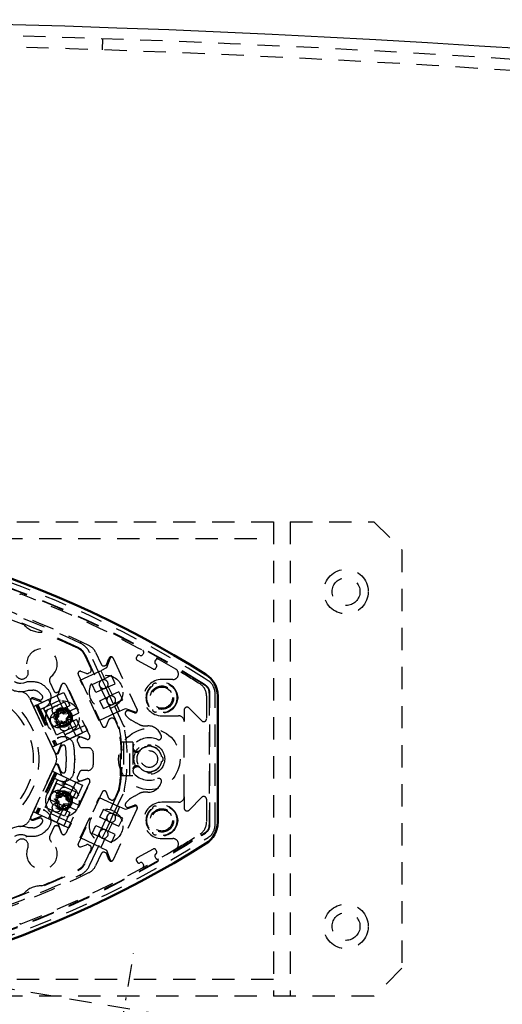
# Model space of a CAD drawing. Extents: x -12664 to -8584, y 4186 to 7036.
# Tile 19 of 35: x -10555 to -10469, y 6611 to 6788. Entities that reach past the tile are written whole.
import ezdxf

# ---------------------------------------------------------------- set-up
doc = ezdxf.new("R2010")
doc.units = 0
doc.header["$MEASUREMENT"] = 0
doc.linetypes.add('DASHDOT', pattern=[8.5, 4, -2, 0.5, -2])
doc.linetypes.add('HIDDEN', pattern=[7, 4, -3])
doc.layers.get('0').update_dxf_attribs({"linetype": 'CONTINUOUS'})
doc.layers.add('LE_ALL', color=7, linetype='CONTINUOUS', lineweight=50)
doc.layers.add('LE_HIDDEN', color=7, linetype='CONTINUOUS')
doc.layers.add('LE_MIDDLE', color=7, linetype='CONTINUOUS')

msp = doc.modelspace()

# ---------------------------------------------------------------- linework, layer by layer
msp.add_arc((-10621.54, 4442.52), 2345, 32.74999, 147.24999)
at = {"layer": 'LE_ALL'}
msp.add_lwpolyline([(-10721.43, 6639.87, 0.288392), (-10521.64, 6639.87, 0.257807), (-10519.54, 6643.68), (-10519.54, 6666.35, 0.257806), (-10521.64, 6670.16, 0.288392), (-10721.43, 6670.16, 0.257808), (-10723.54, 6666.35), (-10723.54, 6643.68, 0.257806), (-10721.43, 6639.87)], format="xyb", dxfattribs=at)
at = {"layer": 'LE_HIDDEN', "color": 1, "linetype": 'HIDDEN'}
for p, q in [((-10540.19, 6782.1), (-10540.12, 6784.1)), ((-10509.54, 6697.52), (-10509.54, 6612.52)), ((-10506.54, 6697.52), (-10506.54, 6612.52)), ((-10733.54, 6694.52), (-10509.54, 6694.52)), ((-10543.41, 6673.67), (-10542.23, 6671.15)), ((-10543.29, 6673.73), (-10540.77, 6668.32)), ((-10541.43, 6674.18), (-10540.42, 6671.99)), ((-10532.84, 6673.97), (-10532.96, 6673.76)), ((-10539.75, 6671.75), (-10539.64, 6671.8)), ((-10538.81, 6673.09), (-10539.45, 6671.34)), ((-10539.38, 6672.09), (-10539.02, 6673.06)), ((-10538.28, 6673.1), (-10538.29, 6673.11)), ((-10538.28, 6673.1), (-10533.97, 6663.85)), ((-10530.77, 6672.54), (-10530.65, 6672.76)), ((-10542.47, 6670.48), (-10542.68, 6670.39)), ((-10539.45, 6671.34), (-10540.5, 6670.85)), ((-10549.59, 6668.68), (-10548.92, 6667.24)), ((-10547.52, 6668.31), (-10548.12, 6666.67)), ((-10547.88, 6667.34), (-10547.52, 6668.31)), ((-10546.78, 6668.35), (-10542.47, 6659.1)), ((-10542.04, 6668.37), (-10539.82, 6669.4)), ((-10541.36, 6666.92), (-10542.04, 6668.37)), ((-10540.77, 6668.32), (-10540.58, 6667.92)), ((-10539.55, 6667.77), (-10540.22, 6669.21)), ((-10540.09, 6669.97), (-10539.82, 6669.4)), ((-10538.73, 6669.91), (-10539.82, 6669.4)), ((-10539.15, 6667.95), (-10537.92, 6668.52)), ((-10538.59, 6669.97), (-10538.73, 6669.91)), ((-10538.53, 6669.84), (-10538.59, 6669.97)), ((-10537.92, 6668.52), (-10538.53, 6669.84)), ((-10521.79, 6668.19), (-10522.53, 6668.65)), ((-10521.73, 6668.27), (-10522.47, 6668.74)), ((-10521.23, 6669.06), (-10521.97, 6669.53)), ((-10551.43, 6666.84), (-10551.03, 6666.44)), ((-10548.38, 6666.39), (-10547.13, 6666.97)), ((-10548.25, 6667), (-10548.14, 6667.05)), ((-10547.13, 6666.97), (-10546.04, 6664.61)), ((-10539.15, 6667.95), (-10541.36, 6666.92)), ((-10540.68, 6665.47), (-10538.47, 6666.5)), ((-10540.58, 6667.92), (-10539.41, 6665.42)), ((-10538.87, 6666.31), (-10539.55, 6667.77)), ((-10539.15, 6667.95), (-10538.47, 6666.5)), ((-10521.04, 6666.83), (-10521.04, 6643.2)), ((-10520, 6643.2), (-10520, 6666.83)), ((-10553.28, 6665.95), (-10553.04, 6665.45)), ((-10548.72, 6656.17), (-10553.04, 6665.45)), ((-10552.12, 6664.65), (-10551.76, 6664.81)), ((-10551.76, 6664.81), (-10548.38, 6657.56)), ((-10551.33, 6663.91), (-10545.9, 6666.44)), ((-10549.89, 6665.68), (-10549.21, 6664.23)), ((-10548.36, 6666.4), (-10548.38, 6666.39)), ((-10548.36, 6666.4), (-10547.27, 6664.05)), ((-10540.03, 6664.06), (-10540.68, 6665.47)), ((-10537.8, 6665.05), (-10539.95, 6664.05)), ((-10539.41, 6665.42), (-10539.23, 6665.02)), ((-10539.23, 6665.02), (-10537.17, 6660.61)), ((-10538.2, 6664.87), (-10538.87, 6666.31)), ((-10537.8, 6665.05), (-10537, 6665.42)), ((-10537.8, 6665.05), (-10537.63, 6664.7)), ((-10537, 6665.42), (-10536.56, 6665.62)), ((-10536.56, 6665.62), (-10536.73, 6665.97)), ((-10521.54, 6666.35), (-10521.54, 6662.22)), ((-10552.57, 6664.43), (-10549.19, 6657.18)), ((-10552.12, 6664.65), (-10548.74, 6657.39)), ((-10551.96, 6664.72), (-10548.58, 6657.47)), ((-10550.8, 6664.18), (-10548.25, 6658.7)), ((-10550.45, 6663.66), (-10548.72, 6664.46)), ((-10549.77, 6662.21), (-10550.45, 6663.66)), ((-10548.05, 6663.01), (-10549.77, 6662.21)), ((-10548.75, 6663.35), (-10546.04, 6664.61)), ((-10547.98, 6662.65), (-10548.08, 6663.32)), ((-10546.33, 6663.82), (-10548.05, 6663.01)), ((-10547.66, 6663.54), (-10547.16, 6663.09)), ((-10547.49, 6663.74), (-10547.15, 6663.44)), ((-10547.16, 6663.09), (-10547.07, 6663.37)), ((-10547.16, 6663.09), (-10546.49, 6663.19)), ((-10547.15, 6663.44), (-10547.07, 6663.37)), ((-10547.07, 6663.37), (-10546.97, 6663.38)), ((-10546.52, 6663.39), (-10544.84, 6664.18)), ((-10540.01, 6664.02), (-10540.03, 6664.06)), ((-10539.95, 6664.05), (-10540.01, 6664.02)), ((-10534.47, 6663.31), (-10535.45, 6663.66)), ((-10533.97, 6663.84), (-10533.97, 6663.85)), ((-10548.63, 6662.31), (-10548.33, 6662.65)), ((-10548.54, 6662.78), (-10547.86, 6661.33)), ((-10548.43, 6662.14), (-10547.98, 6662.65)), ((-10548.33, 6662.65), (-10548.26, 6662.73)), ((-10548.26, 6662.73), (-10548.27, 6662.83)), ((-10547.98, 6662.65), (-10548.26, 6662.73)), ((-10547.54, 6661.82), (-10548.21, 6661.73)), ((-10547.54, 6661.82), (-10547.62, 6661.54)), ((-10544.85, 6662.08), (-10547.57, 6660.81)), ((-10547.03, 6661.37), (-10547.54, 6661.82)), ((-10547.2, 6661.18), (-10547.54, 6661.48)), ((-10546.71, 6662.27), (-10546.62, 6661.6)), ((-10546.37, 6662.26), (-10546.44, 6662.18)), ((-10546.44, 6662.18), (-10546.42, 6662.08)), ((-10546.42, 6662.08), (-10546.36, 6661.63)), ((-10546.07, 6662.6), (-10546.37, 6662.26)), ((-10546.08, 6661.49), (-10544.98, 6659.15)), ((-10545.65, 6662.37), (-10544.97, 6660.92)), ((-10544.85, 6662.08), (-10543.75, 6659.72)), ((-10538, 6662.08), (-10537.29, 6660.55)), ((-10535.98, 6662.84), (-10535.38, 6662.24)), ((-10525.54, 6648.27), (-10525.54, 6661.77)), ((-10543.36, 6661.01), (-10548.8, 6658.47)), ((-10547.19, 6659.88), (-10546.51, 6658.43)), ((-10545, 6659.14), (-10543.75, 6659.72)), ((-10532.63, 6660.97), (-10532.04, 6660.97)), ((-10548.38, 6657.56), (-10545, 6659.14)), ((-10544.98, 6659.15), (-10545, 6659.14)), ((-10544.69, 6658.18), (-10544.3, 6657.35)), ((-10544.62, 6659.16), (-10542.97, 6658.56)), ((-10544.33, 6658.9), (-10544.45, 6658.84)), ((-10542.97, 6658.56), (-10543.95, 6658.91)), ((-10536.97, 6652.02), (-10536.97, 6658.02)), ((-10536.4, 6658.02), (-10536.97, 6658.02)), ((-10536.4, 6658.02), (-10536.4, 6652.02)), ((-10534.92, 6658.02), (-10536.4, 6658.02)), ((-10535.27, 6652.02), (-10535.27, 6658.02)), ((-10534.72, 6658.02), (-10534.92, 6658.02)), ((-10534.72, 6658.02), (-10534.72, 6652.02)), ((-10548.74, 6657.39), (-10548.38, 6657.56)), ((-10548.72, 6656.17), (-10548.58, 6655.86)), ((-10547.39, 6657.47), (-10547.38, 6657.47)), ((-10543.85, 6657.06), (-10542.84, 6657.06)), ((-10541.84, 6656.06), (-10541.84, 6653.97)), ((-10534.22, 6656.27), (-10533.91, 6656.27)), ((-10548.58, 6654.17), (-10548.72, 6653.86)), ((-10545.16, 6655.02), (-10545.01, 6655.02)), ((-10553.04, 6644.59), (-10548.72, 6653.86)), ((-10549.19, 6652.85), (-10552.57, 6645.6)), ((-10548.74, 6652.64), (-10552.12, 6645.39)), ((-10548.58, 6652.57), (-10551.96, 6645.31)), ((-10548.38, 6652.47), (-10551.76, 6645.22)), ((-10548.74, 6652.64), (-10548.38, 6652.47)), ((-10547.38, 6652.56), (-10547.39, 6652.57)), ((-10544.3, 6652.68), (-10544.69, 6651.85)), ((-10542.84, 6652.97), (-10543.85, 6652.97)), ((-10533.91, 6653.77), (-10534.22, 6653.77)), ((-10548.25, 6651.33), (-10550.8, 6645.86)), ((-10549.09, 6649.27), (-10548.42, 6650.72)), ((-10548.8, 6651.56), (-10543.36, 6649.03)), ((-10548.42, 6650.72), (-10546.7, 6649.92)), ((-10546.51, 6651.6), (-10547.19, 6650.15)), ((-10542.47, 6650.93), (-10546.78, 6641.69)), ((-10544.98, 6650.89), (-10546.08, 6648.55)), ((-10544.98, 6650.89), (-10545, 6650.89)), ((-10542.97, 6651.48), (-10544.62, 6650.88)), ((-10544.45, 6651.19), (-10544.33, 6651.14)), ((-10543.95, 6651.12), (-10542.97, 6651.48)), ((-10536.4, 6652.02), (-10536.97, 6652.02)), ((-10534.92, 6652.02), (-10536.4, 6652.02)), ((-10534.72, 6652.02), (-10534.92, 6652.02)), ((-10547.37, 6648.47), (-10549.09, 6649.27)), ((-10547.57, 6649.23), (-10544.85, 6647.96)), ((-10546.7, 6649.92), (-10544.97, 6649.12)), ((-10544.97, 6649.12), (-10545.65, 6647.67)), ((-10537.17, 6649.43), (-10539.23, 6645.01)), ((-10537.29, 6649.48), (-10538, 6647.95)), ((-10532.04, 6649.07), (-10532.63, 6649.07)), ((-10550.45, 6646.37), (-10549.77, 6647.82)), ((-10549.77, 6647.82), (-10548.05, 6647.02)), ((-10547.86, 6648.7), (-10548.54, 6647.25)), ((-10547.95, 6647.32), (-10548.46, 6647.77)), ((-10548.22, 6647.2), (-10548.3, 6647.27)), ((-10548.29, 6648.2), (-10547.61, 6648.18)), ((-10548.28, 6648.46), (-10547.83, 6648.45)), ((-10548.24, 6646.65), (-10548.23, 6647.1)), ((-10548.23, 6647.1), (-10548.22, 6647.2)), ((-10547.83, 6648.45), (-10547.72, 6648.45)), ((-10547.72, 6648.45), (-10547.66, 6648.53)), ((-10547.61, 6648.18), (-10547.72, 6648.45)), ((-10547.61, 6648.18), (-10547.16, 6648.69)), ((-10545.65, 6647.67), (-10547.37, 6648.47)), ((-10546.72, 6648.52), (-10546.74, 6647.84)), ((-10546.74, 6647.84), (-10546.47, 6647.95)), ((-10546.74, 6647.84), (-10546.23, 6647.39)), ((-10546.46, 6648.51), (-10546.47, 6648.06)), ((-10546.47, 6648.06), (-10546.47, 6647.95)), ((-10546.47, 6647.95), (-10546.4, 6647.88)), ((-10546.1, 6647.55), (-10544.42, 6646.76)), ((-10535.38, 6647.79), (-10535.98, 6647.19)), ((-10521.54, 6647.81), (-10521.54, 6643.68)), ((-10552.12, 6645.39), (-10551.76, 6645.22)), ((-10545.9, 6643.59), (-10551.33, 6646.13)), ((-10549.21, 6645.8), (-10549.89, 6644.35)), ((-10546.04, 6645.42), (-10548.75, 6646.69)), ((-10547.27, 6645.98), (-10548.36, 6643.64)), ((-10548.05, 6647.02), (-10546.33, 6646.22)), ((-10547.09, 6646.97), (-10547.54, 6646.46)), ((-10547.04, 6646.63), (-10547.34, 6646.29)), ((-10546.04, 6645.42), (-10547.13, 6643.06)), ((-10546.41, 6646.95), (-10547.09, 6646.97)), ((-10547.09, 6646.97), (-10546.97, 6646.7)), ((-10546.97, 6646.7), (-10547.04, 6646.63)), ((-10546.33, 6646.22), (-10547, 6644.77)), ((-10546.87, 6646.7), (-10546.97, 6646.7)), ((-10546.42, 6646.69), (-10546.87, 6646.7)), ((-10540.68, 6644.57), (-10540.03, 6645.98)), ((-10540.03, 6645.98), (-10540.01, 6646.02)), ((-10540.01, 6646.02), (-10539.95, 6645.99)), ((-10539.95, 6645.99), (-10537.8, 6644.98)), ((-10533.97, 6646.18), (-10538.28, 6636.94)), ((-10537.63, 6645.33), (-10537.8, 6644.98)), ((-10537.12, 6646.43), (-10537.63, 6645.33)), ((-10536.07, 6645.95), (-10537.12, 6646.43)), ((-10534.32, 6646.58), (-10536.07, 6645.95)), ((-10535.45, 6646.37), (-10534.47, 6646.73)), ((-10533.97, 6646.18), (-10533.97, 6646.2)), ((-10553.04, 6644.59), (-10553.28, 6644.08)), ((-10551.76, 6645.22), (-10548.38, 6643.64)), ((-10551.03, 6643.59), (-10551.43, 6643.19)), ((-10548.36, 6643.64), (-10548.38, 6643.64)), ((-10548.38, 6643.64), (-10547.13, 6643.06)), ((-10538.47, 6643.53), (-10540.68, 6644.57)), ((-10539.41, 6644.62), (-10540.58, 6642.11)), ((-10539.55, 6642.27), (-10538.87, 6643.73)), ((-10539.23, 6645.01), (-10539.41, 6644.62)), ((-10538.87, 6643.73), (-10538.2, 6645.17)), ((-10537, 6644.61), (-10537.8, 6644.98)), ((-10548.92, 6642.79), (-10549.59, 6641.36)), ((-10548.14, 6642.98), (-10548.25, 6643.03)), ((-10548.12, 6643.36), (-10547.52, 6641.72)), ((-10547.52, 6641.72), (-10547.88, 6642.7)), ((-10542.04, 6641.67), (-10541.36, 6643.12)), ((-10541.36, 6643.12), (-10539.15, 6642.08)), ((-10540.58, 6642.11), (-10540.77, 6641.72)), ((-10540.22, 6640.83), (-10539.55, 6642.27)), ((-10538.47, 6643.53), (-10539.15, 6642.08)), ((-10522.53, 6641.38), (-10521.79, 6641.85)), ((-10540.5, 6639.18), (-10544.16, 6640.89)), ((-10540.77, 6641.72), (-10543.29, 6636.3)), ((-10539.82, 6640.63), (-10542.04, 6641.67)), ((-10540.09, 6640.07), (-10540.5, 6639.18)), ((-10539.82, 6640.63), (-10540.09, 6640.07)), ((-10539.82, 6640.63), (-10538.73, 6640.13)), ((-10521.97, 6640.51), (-10521.23, 6640.97)), ((-10542.23, 6638.89), (-10543.41, 6636.36)), ((-10542.68, 6639.65), (-10542.47, 6639.55)), ((-10539.64, 6638.23), (-10539.75, 6638.28)), ((-10540.42, 6638.04), (-10541.43, 6635.86)), ((-10539.02, 6636.97), (-10539.38, 6637.95)), ((-10538.29, 6636.92), (-10538.28, 6636.94)), ((-10530.65, 6637.27), (-10530.77, 6637.49)), ((-10544.55, 6635.04), (-10544.55, 6635.04)), ((-10532.96, 6636.28), (-10532.84, 6636.06)), ((-10509.54, 6615.52), (-10733.54, 6615.52))]:
    msp.add_line(p, q, dxfattribs=at)
for points in [[(-10491.54, 6612.52), (-10751.54, 6612.52), (-10756.54, 6617.52), (-10756.54, 6692.52), (-10751.54, 6697.52), (-10491.54, 6697.52), (-10486.54, 6692.52), (-10486.54, 6617.52), (-10491.54, 6612.52)], [(-10544.12, 6675.92), (-10544.13, 6675.89), (-10544.14, 6675.87), (-10544.16, 6675.85), (-10544.17, 6675.82), (-10544.17, 6675.81), (-10544.18, 6675.8), (-10544.18, 6675.79), (-10544.18, 6675.78)], [(-10542.37, 6674.16), (-10542.39, 6674.15), (-10542.42, 6674.14), (-10542.44, 6674.13), (-10542.46, 6674.12), (-10542.48, 6674.11), (-10542.49, 6674.1), (-10542.5, 6674.1), (-10542.5, 6674.1)], [(-10537.63, 6664.7), (-10537.12, 6663.6), (-10540.78, 6661.89), (-10544.16, 6669.14), (-10540.5, 6670.85), (-10540.09, 6669.97)], [(-10554.82, 6668.6), (-10554.27, 6668.66), (-10553.76, 6668.86)], [(-10531.21, 6668.26), (-10531.22, 6668.24), (-10531.24, 6668.11)], [(-10530.5, 6668.54), (-10530.62, 6668.58), (-10530.65, 6668.59)], [(-10552.69, 6665.83), (-10550.94, 6665.19), (-10546.23, 6667.39), (-10542.85, 6660.14), (-10547.56, 6657.94), (-10548.2, 6656.19)], [(-10536.73, 6665.97), (-10537.24, 6667.07), (-10538.47, 6666.5)], [(-10548.72, 6664.46), (-10547, 6665.27), (-10546.33, 6663.82)], [(-10526.76, 6666.34), (-10526.77, 6666.36), (-10526.87, 6666.44)], [(-10526.87, 6665.59), (-10526.77, 6665.67), (-10526.76, 6665.69)], [(-10552.57, 6664.43), (-10552.57, 6664.44), (-10552.54, 6664.45), (-10552.51, 6664.46), (-10552.46, 6664.49), (-10552.39, 6664.52), (-10552.31, 6664.55), (-10552.22, 6664.6), (-10552.12, 6664.65)], [(-10548.27, 6662.83), (-10548.34, 6663.28), (-10548.33, 6663.45), (-10548.27, 6663.61)], [(-10546.97, 6663.38), (-10546.52, 6663.45), (-10546.35, 6663.44), (-10546.19, 6663.37)], [(-10537.12, 6663.6), (-10536.07, 6664.09), (-10534.32, 6663.45)], [(-10531.24, 6663.92), (-10531.22, 6663.79), (-10531.21, 6663.77)], [(-10530.65, 6663.45), (-10530.62, 6663.45), (-10530.5, 6663.5)], [(-10549.09, 6660.76), (-10547.37, 6661.56), (-10545.65, 6662.37)], [(-10547.72, 6661.53), (-10548.17, 6661.47), (-10548.34, 6661.48), (-10548.49, 6661.54)], [(-10547.54, 6661.48), (-10547.62, 6661.54), (-10547.72, 6661.53)], [(-10546.26, 6662.77), (-10546.71, 6662.27), (-10546.44, 6662.18)], [(-10538.89, 6662.22), (-10538.75, 6662.29), (-10538.67, 6662.33)], [(-10544.97, 6660.92), (-10546.7, 6660.11), (-10548.42, 6659.31), (-10549.09, 6660.76)], [(-10536.16, 6660.85), (-10536.16, 6660.85), (-10536.19, 6660.84), (-10536.24, 6660.83), (-10536.27, 6660.81), (-10536.3, 6660.81), (-10536.3, 6660.8)], [(-10548.07, 6658.81), (-10548.07, 6658.81), (-10548.07, 6658.82), (-10548.08, 6658.83), (-10548.09, 6658.85), (-10548.1, 6658.87), (-10548.11, 6658.89), (-10548.12, 6658.92), (-10548.13, 6658.94)], [(-10549.19, 6657.18), (-10549.18, 6657.19), (-10549.16, 6657.2), (-10549.13, 6657.21), (-10549.07, 6657.24), (-10549.01, 6657.27), (-10548.93, 6657.3), (-10548.84, 6657.35), (-10548.74, 6657.39)], [(-10548.2, 6653.84), (-10547.56, 6652.09), (-10542.85, 6649.89), (-10546.23, 6642.64), (-10550.94, 6644.84), (-10552.69, 6644.2)], [(-10549.19, 6652.85), (-10549.18, 6652.85), (-10549.16, 6652.84), (-10549.13, 6652.82), (-10549.07, 6652.8), (-10549.01, 6652.77), (-10548.93, 6652.73), (-10548.84, 6652.69), (-10548.74, 6652.64)], [(-10545.31, 6652.68), (-10545.31, 6652.68), (-10545.3, 6652.68), (-10545.28, 6652.67), (-10545.27, 6652.67), (-10545.24, 6652.67), (-10545.22, 6652.67), (-10545.19, 6652.66), (-10545.16, 6652.66)], [(-10548.07, 6651.23), (-10548.07, 6651.22), (-10548.07, 6651.22), (-10548.08, 6651.2), (-10548.09, 6651.19), (-10548.1, 6651.17), (-10548.11, 6651.14), (-10548.12, 6651.12), (-10548.13, 6651.09)], [(-10545, 6650.89), (-10543.75, 6650.31), (-10544.85, 6647.96)], [(-10547.66, 6648.53), (-10547.35, 6648.86), (-10547.22, 6648.97), (-10547.06, 6649.02)], [(-10536.16, 6649.18), (-10536.16, 6649.18), (-10536.19, 6649.19), (-10536.24, 6649.21), (-10536.27, 6649.22), (-10536.3, 6649.23), (-10536.3, 6649.23)], [(-10548.3, 6647.27), (-10548.63, 6647.57), (-10548.74, 6647.71), (-10548.79, 6647.86)], [(-10547.97, 6646.64), (-10547.95, 6647.32), (-10548.22, 6647.2)], [(-10546.4, 6647.88), (-10546.06, 6647.58), (-10545.96, 6647.44), (-10545.9, 6647.28)], [(-10544.16, 6640.89), (-10540.78, 6648.14), (-10537.12, 6646.43)], [(-10538.67, 6647.71), (-10538.75, 6647.74), (-10538.89, 6647.82)], [(-10552.57, 6645.6), (-10552.57, 6645.6), (-10552.54, 6645.59), (-10552.51, 6645.57), (-10552.46, 6645.55), (-10552.39, 6645.52), (-10552.31, 6645.48), (-10552.22, 6645.44), (-10552.12, 6645.39)], [(-10547, 6644.77), (-10548.72, 6645.57), (-10550.45, 6646.37)], [(-10531.21, 6646.26), (-10531.22, 6646.24), (-10531.24, 6646.11)], [(-10530.5, 6646.54), (-10530.62, 6646.58), (-10530.65, 6646.59)], [(-10538.47, 6643.53), (-10537.24, 6642.96), (-10536.73, 6644.06)], [(-10536.73, 6644.06), (-10536.56, 6644.41), (-10537, 6644.61)], [(-10526.76, 6644.34), (-10526.77, 6644.36), (-10526.87, 6644.44)], [(-10526.87, 6643.59), (-10526.77, 6643.67), (-10526.76, 6643.69)], [(-10538.53, 6640.19), (-10537.92, 6641.51), (-10539.15, 6642.08)], [(-10531.24, 6641.92), (-10531.22, 6641.79), (-10531.21, 6641.77)], [(-10538.73, 6640.13), (-10538.59, 6640.06), (-10538.53, 6640.19)], [(-10530.65, 6641.45), (-10530.62, 6641.45), (-10530.5, 6641.5)], [(-10540.5, 6639.18), (-10539.45, 6638.69), (-10538.81, 6636.94)], [(-10544.12, 6634.11), (-10544.13, 6634.14), (-10544.14, 6634.17), (-10544.16, 6634.19), (-10544.17, 6634.21), (-10544.17, 6634.23), (-10544.18, 6634.24), (-10544.18, 6634.25), (-10544.18, 6634.25)], [(-9977.7, 6464.49), (-9969.2, 6515.09), (-10560.91, 6614.48), (-10569.41, 6563.88)]]:
    msp.add_lwpolyline(points, dxfattribs=at)
for points in [[(-10541.43, 6674.18, 0.173187), (-10542.62, 6675.37, 0.053212), (-10579.01, 6688.33, 0.351559), (-10579.57, 6688.07)], [(-10540.22, 6669.21), (-10542.5, 6674.1, 0.175442), (-10544.18, 6675.78, 0.04931), (-10577.87, 6687.75)], [(-10563.84, 6673.93, 0.268832), (-10561.94, 6670.62), (-10556.72, 6667.61, 0.22718), (-10553.44, 6667.36), (-10552.67, 6667.36)], [(-10533.47, 6673.61, 0.414214), (-10533.98, 6673.46), (-10534.1, 6673.24, 0.414214), (-10533.95, 6672.73), (-10531.11, 6671.16, 0.414214), (-10530.6, 6671.31), (-10530.48, 6671.52, 0.414214), (-10530.62, 6672.03)], [(-10543.06, 6670.37), (-10544.04, 6670.73, 0.668179), (-10544.54, 6670.18), (-10540.23, 6660.94, 0.668179), (-10539.49, 6660.97), (-10539.13, 6661.94)], [(-10550.8, 6664.18, 0.564848), (-10549.97, 6667.5), (-10550.37, 6667.9, 0.198912), (-10552.67, 6668.86), (-10553.76, 6668.86)], [(-10540.31, 6669.17, 1), (-10539.64, 6667.72, 1), (-10540.31, 6669.17)], [(-10527.57, 6669.27), (-10529.54, 6669.27, 1), (-10529.54, 6662.77), (-10526.54, 6662.77)], [(-10722.14, 6643.2, 0.257807), (-10721.35, 6641.76), (-10720.56, 6641.26, 0.288476), (-10522.47, 6641.29), (-10521.73, 6641.76, 0.257723), (-10520.93, 6643.2), (-10520.93, 6666.83)], [(-10551.76, 6664.81), (-10548.38, 6666.39, 0.198912), (-10548.12, 6666.67)], [(-10551.56, 6665.62), (-10552.54, 6665.98, 0.668179), (-10553.04, 6665.43), (-10548.73, 6656.19, 0.668178), (-10547.99, 6656.22), (-10547.63, 6657.19)], [(-10538.29, 6664.82, 1), (-10538.96, 6666.27, 1), (-10538.29, 6664.82)], [(-10538.2, 6645.17), (-10536.3, 6649.23, 0.094659), (-10536.3, 6660.8), (-10538.2, 6664.87)], [(-10545.76, 6662.65, 0.160263), (-10546.18, 6663.55, 6.239737), (-10545.76, 6662.65)], [(-10546.52, 6663.39, 4.791288), (-10546.1, 6662.49), (-10544.42, 6663.27)], [(-10522.39, 6661.87), (-10524.68, 6664.16, 0.668179), (-10525.54, 6663.81), (-10525.54, 6661.77)], [(-10530.3, 6658.51, 0.623223), (-10529.62, 6659.1, 0.341112), (-10532.04, 6660.97)], [(-10548.06, 6651.22, 0.51956), (-10545.31, 6652.68, 0.031518), (-10545.16, 6655.02, 0.031521), (-10545.31, 6657.36, 0.519515), (-10548.06, 6658.81)], [(-10547.63, 6652.84), (-10547.99, 6653.82, 0.668179), (-10548.73, 6653.85), (-10553.04, 6644.6, 0.668178), (-10552.54, 6644.06), (-10551.56, 6644.41)], [(-10548.38, 6652.47), (-10545, 6650.89, 0.198912), (-10544.62, 6650.88)], [(-10532.04, 6649.07, 0.341112), (-10529.62, 6650.93, 0.623223), (-10530.3, 6651.52)], [(-10546.18, 6646.48, 0.160263), (-10545.76, 6647.39, 6.239737), (-10546.18, 6646.48)], [(-10539.13, 6648.09), (-10539.49, 6649.07, 0.668179), (-10540.23, 6649.1), (-10544.54, 6639.85, 0.668179), (-10544.04, 6639.31), (-10543.06, 6639.66)], [(-10546.1, 6647.55, 4.791288), (-10546.52, 6646.64), (-10544.84, 6645.86)], [(-10526.54, 6647.27), (-10529.54, 6647.27, 1), (-10529.54, 6640.77), (-10527.57, 6640.77)], [(-10525.54, 6648.27), (-10525.54, 6646.22, 0.668179), (-10524.68, 6645.87), (-10522.39, 6648.16)], [(-10553.76, 6641.18), (-10552.67, 6641.18, 0.198913), (-10550.37, 6642.13), (-10549.97, 6642.53, 0.564848), (-10550.8, 6645.86)], [(-10538.29, 6645.21, 1), (-10538.96, 6643.76, 1), (-10538.29, 6645.21)], [(-10552.67, 6642.68), (-10553.44, 6642.68, 0.22718), (-10556.72, 6642.43), (-10561.94, 6639.41, 0.268832), (-10563.84, 6636.11)], [(-10539.64, 6642.31, 1), (-10540.31, 6640.86, 1), (-10539.64, 6642.31)], [(-10577.87, 6622.29, 0.04931), (-10544.18, 6634.25, 0.175442), (-10542.5, 6635.94), (-10540.22, 6640.83)], [(-10530.62, 6638, 0.414214), (-10530.48, 6638.51), (-10530.6, 6638.73, 0.414214), (-10531.11, 6638.87), (-10533.95, 6637.3, 0.414214), (-10534.1, 6636.79), (-10533.98, 6636.57, 0.414214), (-10533.47, 6636.42)], [(-10579.57, 6621.97, 0.351559), (-10579.01, 6621.7, 0.053212), (-10542.62, 6634.66, 0.173187), (-10541.43, 6635.86)]]:
    msp.add_lwpolyline(points, format="xyb", dxfattribs=at)
for centre, radius in [((-10496.54, 6685.02), 4), ((-10496.54, 6685.02), 2.5), ((-10539.54, 6667.02), 3), ((-10529.54, 6666.02), 2.8), ((-10529.54, 6666.02), 2.7), ((-10529.54, 6666.02), 2.1), ((-10529.54, 6666.02), 1.9), ((-10547.35, 6662.46), 3), ((-10548.39, 6663.74), 0.8), ((-10547.35, 6662.46), 1.75), ((-10547.35, 6662.46), 1.5), ((-10547.03, 6660.84), 0.8), ((-10531.79, 6655.02), 5.5), ((-10531.79, 6655.02), 2.75), ((-10531.79, 6655.02), 1.5), ((-10547.35, 6647.58), 3), ((-10547.35, 6647.58), 1.75), ((-10547.35, 6647.58), 1.5), ((-10547.03, 6649.2), 0.8), ((-10548.39, 6646.3), 0.8), ((-10539.54, 6643.02), 3), ((-10529.54, 6644.02), 2.8), ((-10529.54, 6644.02), 2.7), ((-10529.54, 6644.02), 2.1), ((-10529.54, 6644.02), 1.9), ((-10496.54, 6625.02), 4), ((-10496.54, 6625.02), 2.5)]:
    msp.add_circle(centre, radius, dxfattribs=at)
for centre, radius, start, end in [((-10621.54, 4442.52), 2343, 32.79889, 89.95109), ((-10621.54, 4442.52), 2341, 71.96894, 88.95104), ((-10621.54, 6511.37), 186.88, 57.8078, 122.1741), ((-10621.54, 6511.37), 185.95, 57.8078, 122.1741), ((-10621.54, 6511.37), 185.85, 57.8078, 122.1741), ((-10621.54, 6511.37), 180.7, 68.1372, 75.7556), ((-10621.54, 6511.37), 180.83, 64.8035, 75.7555), ((-10554.84, 6684.36), 0.2, 68.9144, 158.9762), ((-10621.54, 6511.37), 185.6, 59.4005, 68.9144), ((-10551.28, 6681.75), 4, -137.9811, -86.8396), ((-10621.54, 6511.38), 180.69, 64.8035, 67.0423), ((-10551.04, 6672.02), 2.75, -51.0442, -157.1499), ((-10545.67, 6672.62), 2.5, 25, 64.8035), ((-10545.67, 6672.62), 2.63, 25, 64.8039), ((-10533.28, 6673.94), 0.375, -119, -29), ((-10533.16, 6674.16), 0.375, -29, 61), ((-10539.96, 6672.2), 0.5, -155, -65), ((-10539.85, 6672.26), 0.5, -65, -20), ((-10538.65, 6672.93), 0.4, 25, 160), ((-10538.55, 6672.99), 0.283, 25, 160), ((-10530.44, 6672.36), 0.375, 151, -119), ((-10530.32, 6672.58), 0.375, 61, 151), ((-10554.63, 6670.5), 1.15, -157.1498, 22.8501), ((-10542.89, 6670.84), 0.5, -110, -65), ((-10542.68, 6670.94), 0.5, -65, 25), ((-10527.57, 6670.27), 1, -90, 59.4005), ((-10621.54, 6511.37), 185.6, 57.8258, 59.4005), ((-10554.82, 6670.9), 2.3, -120, -90), ((-10548.68, 6669.1), 1, 128.9558, -155), ((-10547.15, 6668.18), 0.4, 25, 160), ((-10530.74, 6668.1), 0.5, 79.6851, 160.3149), ((-10524.04, 6666.35), 2.5, 0, 57.8258), ((-10522.64, 6666.83), 1.7, 0, 57.8078), ((-10522.64, 6666.83), 2.63, 0, 57.8078), ((-10564.54, 6655.02), 13, -70, 70), ((-10555.09, 6665.1), 2, 25, 87.2826), ((-10552.67, 6665.6), 1.76, 45, 90), ((-10548.46, 6667.45), 0.5, -155, -65.0002), ((-10548.35, 6667.51), 0.5, -65.0002, -20), ((-10522.64, 6666.83), 1.6, 0, 57.8078), ((-10564.54, 6655.02), 12, -70, 70), ((-10552.79, 6665.57), 0.283, 70, -155), ((-10551.39, 6666.09), 0.5, -110, 45.0001), ((-10527.14, 6666.02), 0.5, -40.3149, 40.3149), ((-10548.54, 6669.27), 5.57, -113.9054, -111.6101), ((-10548.16, 6662.08), 1.4, 114.9999, -64.9999), ((-10547.83, 6663.35), 0.25, 48.2798, -171.7202), ((-10547.81, 6663.36), 0.496, 49.1741, 90.4514), ((-10546.45, 6662.94), 0.25, -41.7202, 98.2798), ((-10546.41, 6662.91), 0.457, -42.6291, 9.961), ((-10535.62, 6663.19), 0.5, 70, -135), ((-10534.34, 6663.68), 0.4, -110, 25), ((-10534.22, 6663.72), 0.283, -110, 25), ((-10530.74, 6663.94), 0.5, -160.3149, -79.6851), ((-10548.26, 6661.99), 0.487, 139.0196, 179.9766), ((-10548.24, 6661.97), 0.25, 138.2798, -81.7202), ((-10546.87, 6661.57), 0.515, -130.4061, 6.9655), ((-10546.86, 6661.56), 0.25, -131.7202, 8.2798), ((-10538.66, 6661.77), 0.5, 117.0302, 160), ((-10538.46, 6661.87), 0.5, 25, 115), ((-10534.67, 6662.95), 1, -135, -119.187), ((-10447.04, 6819.83), 180.7, -119.187, -118.6203), ((-10532.63, 6662.97), 2, -118.6203, -90), ((-10526.54, 6661.77), 1, 0, 90), ((-10522.04, 6662.22), 0.5, -135, 0), ((-10537.74, 6660.34), 0.5, 10.4549, 25), ((-10547.07, 6657.39), 10.39, 16.1205, 18.9797), ((-10566.6, 6655.02), 29.84, 0, 10.4549), ((-10537.74, 6660.34), 0.63, 10.4545, 25), ((-10566.6, 6655.02), 29.97, -10.4549, 10.455), ((-10542.95, 6657.17), 5.51, 161.5567, 163.8733), ((-10547.16, 6657.02), 2, 117.0303, 122.7521), ((-10544.79, 6658.69), 0.5, 70, 115), ((-10544.24, 6658.39), 0.5, 114.9999, -155), ((-10544.12, 6658.44), 0.5, 70, 114.9999), ((-10542.84, 6658.93), 0.4, -110, 25), ((-10531.79, 6655.02), 3.8, 66.9312, 135.7649), ((-10548.46, 6656.29), 0.283, -155, -20), ((-10547.16, 6657.02), 0.5, 117.0303, 160), ((-10547.19, 6657.12), 0.4, 7.2119, 117.0302), ((-10563.78, 6655.02), 17.12, 0.0005, 7.2222), ((-10543.85, 6657.56), 0.5, -155, -90), ((-10542.84, 6656.06), 1, 0, 90), ((-10533.97, 6657.14), 0.75, 135.7649, -104.0179), ((-10534.22, 6656.77), 0.5, -179.9986, -92.8668), ((-10534.22, 6656.77), 0.5, -92.866, -91.6175), ((-10534.22, 6656.77), 0.5, -91.6175, -90), ((-10533.97, 6657.14), 0.75, -104.0179, -44.2351), ((-10531.79, 6655.02), 2.25, 101.7159, -101.7159), ((-10533.91, 6656.77), 0.5, -90, -39.5212), ((-10531.79, 6655.02), 2.3, -135.7649, 135.7649), ((-10531.79, 6657.02), 0.5, 23.9693, 156.0307), ((-10531.79, 6655.02), 2.25, 11.7159, 78.2841), ((-10550.39, 6655.02), 2, -25, 25), ((-10563.78, 6655.02), 17.12, -7.2222, -0.0005), ((-10566.6, 6655.02), 29.84, -10.4549, 0), ((-10531.79, 6655.02), 2.25, -78.2841, -11.7159), ((-10529.79, 6655.02), 0.5, -66.0312, 66.0312), ((-10548.46, 6653.74), 0.283, 20, 155), ((-10547.16, 6653.01), 0.5, -160, -117.0303), ((-10547.19, 6652.92), 0.4, -117.0303, -7.212), ((-10543.85, 6652.47), 0.5, 90, 155), ((-10542.84, 6653.97), 1, -90, 0), ((-10534.22, 6653.27), 0.5, 92.8665, 179.9989), ((-10533.97, 6652.89), 0.75, 104.018, -135.7649), ((-10534.22, 6653.27), 0.5, 91.6176, 92.866), ((-10534.22, 6653.27), 0.5, 90, 91.6176), ((-10533.97, 6652.89), 0.75, 44.2351, 104.018), ((-10533.91, 6653.27), 0.5, 39.5212, 90), ((-10531.79, 6653.02), 0.5, -156.0306, -23.9694), ((-10547.16, 6653.01), 2, -122.7521, -117.0304), ((-10542.66, 6652.95), 5.82, -163.8143, -161.6194), ((-10544.24, 6651.64), 0.5, 155, -114.9999), ((-10544.12, 6651.59), 0.5, -114.9999, -70), ((-10542.84, 6651.1), 0.4, -25, 110), ((-10531.79, 6655.02), 3.8, -135.7649, -66.9312), ((-10548.16, 6647.96), 1.4, 64.9999, -114.9999), ((-10537.74, 6649.69), 0.5, -25, -10.4549), ((-10558.37, 6656.22), 22.24, -18.219, -16.8827), ((-10537.74, 6649.69), 0.63, -25, -10.4549), ((-10532.63, 6647.07), 2, 90, 118.6203), ((-10548.29, 6647.98), 0.487, 89.013, 129.9829), ((-10548.29, 6647.95), 0.25, 88.2798, -131.7202), ((-10546.97, 6648.52), 0.25, -1.7202, 138.2798), ((-10546.96, 6648.52), 0.496, -0.827, 40.4517), ((-10546.4, 6647.2), 0.25, -91.7202, 48.2798), ((-10538.66, 6648.26), 0.5, -160, -117.0302), ((-10538.46, 6648.16), 0.5, -115.0001, -25), ((-10535.62, 6646.84), 0.5, 135, -70), ((-10534.67, 6647.09), 1, 119.187, 135), ((-10447.04, 6490.2), 180.7, 118.6203, 119.187), ((-10526.54, 6648.27), 1, -90, 0), ((-10522.04, 6647.81), 0.5, 0, 135), ((-10548.54, 6640.76), 5.57, 111.6101, 113.905), ((-10547.72, 6646.64), 0.515, 179.5947, -43.0349), ((-10547.72, 6646.63), 0.25, 178.2798, -41.7202), ((-10546.4, 6647.15), 0.457, -92.6284, -40.0398), ((-10534.34, 6646.35), 0.4, -25, 110), ((-10534.22, 6646.32), 0.283, -25, 110), ((-10530.74, 6646.1), 0.5, 79.6851, 160.3149), ((-10555.09, 6644.93), 2, -87.2826, -25), ((-10552.79, 6644.47), 0.283, 155, -70), ((-10551.39, 6643.94), 0.5, -45, 110), ((-10548.59, 6643.19), 0.5, 20, 65), ((-10527.14, 6644.02), 0.5, -40.3149, 40.3149), ((-10524.04, 6643.68), 2.5, -57.8258, 0), ((-10552.67, 6644.43), 1.76, -90, -45), ((-10548.46, 6642.58), 0.5, 64.9998, 155), ((-10548.35, 6642.53), 0.5, 20, 64.9998), ((-10522.64, 6643.2), 1.6, -57.8078, 0), ((-10522.64, 6643.2), 1.67, -57.8078, 0), ((-10522.64, 6643.2), 2.63, -57.8078, 0), ((-10621.54, 6798.66), 186.88, -122.1741, -57.8078), ((-10621.54, 6798.66), 185.85, -122.1741, -57.8078), ((-10554.82, 6639.14), 2.3, 62.6505, 120), ((-10554.63, 6639.53), 1.15, -22.8501, 157.1498), ((-10571.95, 6645.6), 18.72, -14.149, -13.6761), ((-10551.04, 6638.02), 2.75, 157.1499, 51.0442), ((-10548.68, 6640.93), 1, 155, -128.9558), ((-10547.15, 6641.86), 0.4, -160, -25), ((-10530.74, 6641.94), 0.5, -160.3149, -79.6851), ((-10527.57, 6639.77), 1, -59.4005, 90), ((-10621.54, 6798.66), 185.6, -59.4005, -57.8258), ((-10621.54, 6798.66), 185.6, -68.9144, -59.4005), ((-10542.89, 6639.19), 0.5, 65, 110), ((-10542.68, 6639.1), 0.5, -25, 65), ((-10539.96, 6637.83), 0.5, 65, 155), ((-10539.85, 6637.78), 0.5, 20, 65), ((-10538.65, 6637.11), 0.4, -160, -25), ((-10538.55, 6637.04), 0.283, -160, -25), ((-10530.44, 6637.67), 0.375, 119, -151), ((-10530.32, 6637.45), 0.375, -151, -61), ((-10621.54, 6798.66), 180.82, -75.7557, -64.8031), ((-10621.54, 6798.66), 180.69, -67.0423, -64.8035), ((-10545.67, 6637.42), 2.5, -64.8035, -25), ((-10545.67, 6637.42), 2.63, -64.7751, -25), ((-10533.28, 6636.1), 0.375, 29, 119), ((-10533.16, 6635.88), 0.375, -61, 29), ((-10551.28, 6628.28), 4, 86.8396, 137.9811), ((-10621.54, 6798.66), 180.7, -75.7556, -68.1372), ((-10554.84, 6625.67), 0.2, -158.9762, -68.9144)]:
    msp.add_arc(centre, radius, start, end, dxfattribs=at)
at = {"layer": 'LE_MIDDLE', "color": 1, "linetype": 'DASHDOT'}
msp.add_line((-10541.23, 6580.75), (-10534.6, 6620.2), dxfattribs=at)

doc.saveas('drawing.dxf')
